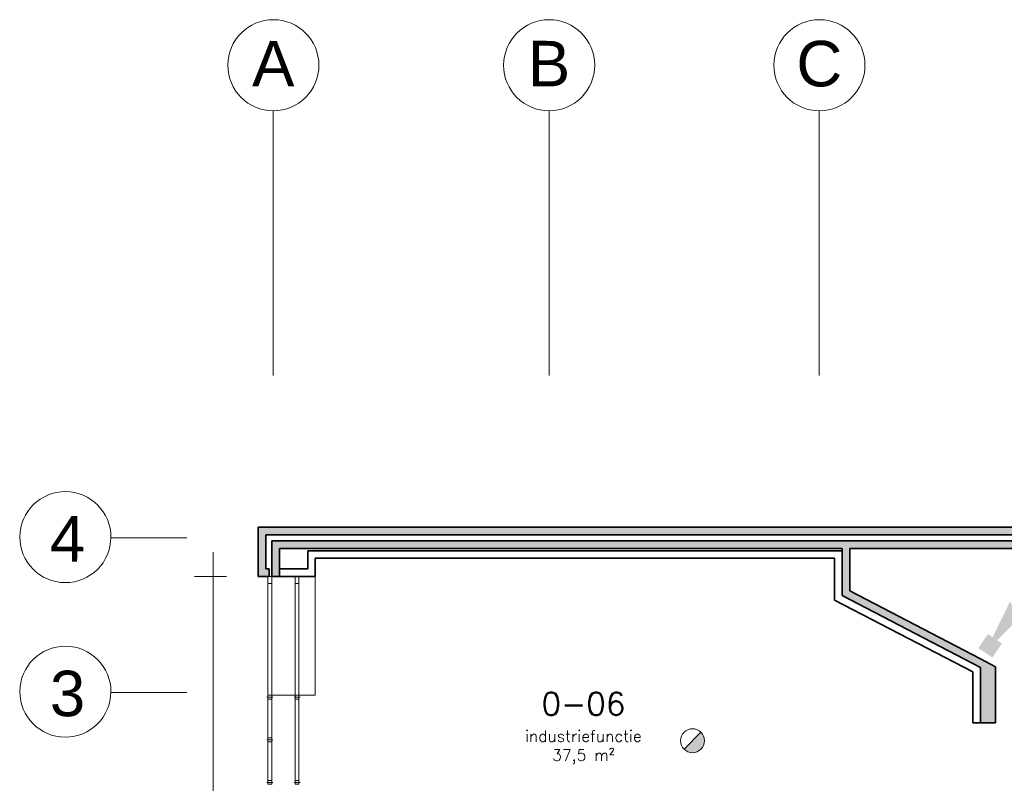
# Model space of a CAD drawing. Header units: millimetres. Extents: x -13022 to 1371524, y -38729 to 632593.
# Tile 16 of 256: x 444808 to 457778, y 588160 to 598219. Entities that reach past the tile are written whole.
import ezdxf
from ezdxf.enums import TextEntityAlignment as Align
from ezdxf.lldxf.tags import DXFTag

# ---------------------------------------------------------------- set-up
doc = ezdxf.new("R2010")
doc.units = ezdxf.units.MM
doc.header["$LTSCALE"] = 35
for name, color, linetype, lineweight in [('A LIJN 1', 1, 'Continuous', 20), ('A LIJN 2', 2, 'Continuous', 35), ('A LIJN 5', 5, 'Continuous', 13), ('A LIJN 9', 252, 'Continuous', 18), ('Al65----_beveiliging-inst', 92, 'Continuous', 9), ('B95 tekst', 7, 'Continuous', 25), ('brandveiligheid voorzieningen', 10, 'Continuous', 9)]:
    doc.layers.add(name, color=color, linetype=linetype, lineweight=lineweight)
doc.styles.add('Algemeen', font='simplex.shx', dxfattribs={"height": 2.5})
doc.styles.add('Arial10', font='arial.ttf', dxfattribs={"height": 0.6})
doc.styles.add('Arial57', font='arial.ttf', dxfattribs={"height": 0.6})
tags = doc.linetypes.add('DIVIDE2', pattern=[0.625, 0.25, -0.125, 0, -0.125, 0, -0.125]).pattern_tags.tags
tags[14:15] = [DXFTag(74, 4), DXFTag(75, 0), DXFTag(340, '0'), DXFTag(46, 1.0), DXFTag(50, 0.0), DXFTag(44, 0.0), DXFTag(45, 0.0)]
tags[12:13] = [DXFTag(74, 4), DXFTag(75, 0), DXFTag(340, '0'), DXFTag(46, 1.0), DXFTag(50, 0.0), DXFTag(44, 0.0), DXFTag(45, 0.0)]
tags[10:11] = [DXFTag(74, 4), DXFTag(75, 0), DXFTag(340, '0'), DXFTag(46, 1.0), DXFTag(50, 0.0), DXFTag(44, 0.0), DXFTag(45, 0.0)]
tags[8:9] = [DXFTag(74, 4), DXFTag(75, 0), DXFTag(340, '0'), DXFTag(46, 1.0), DXFTag(50, 0.0), DXFTag(44, 0.0), DXFTag(45, 0.0)]
tags[6:7] = [DXFTag(74, 4), DXFTag(75, 0), DXFTag(340, '0'), DXFTag(46, 1.0), DXFTag(50, 0.0), DXFTag(44, 0.0), DXFTag(45, 0.0)]
tags[4:5] = [DXFTag(74, 4), DXFTag(75, 0), DXFTag(340, '0'), DXFTag(46, 1.0), DXFTag(50, 0.0), DXFTag(44, 0.0), DXFTag(45, 0.0)]

# ---------------------------------------------------------------- blocks, each defined once
blk = doc.blocks.new('Signaalgever (akoestisch)')
at = {"layer": 'Al65----_beveiliging-inst', "color": 10, "linetype": 'Continuous'}
for points in [[(3.71, 0), (3.71, 3.71), (0, 0), (0, 3.71)], [(10.23, 0), (12.38, 3.71), (3.71, 1.24), (3.71, 2.48)]]:
    blk.add_solid(points, dxfattribs=at)
blk = doc.blocks.new('Brandmelder')
at = {"layer": 'brandveiligheid voorzieningen'}
blk.add_hatch(color=256, dxfattribs=at).paths.add_polyline_path([(76.62, -89.8, 0.198912), (75.85, -87.94), (72.13, -91.66, 0.668179)])
blk.add_line((72.13, -91.66), (75.85, -87.94), dxfattribs=at)
blk.add_circle((73.99, -89.8), 2.63, dxfattribs=at)

msp = doc.modelspace()

# ---------------------------------------------------------------- hatches: boundary and pattern name
at = {"layer": 'A LIJN 9', "ltscale": 0.1}
h = msp.add_hatch(color=256, dxfattribs=at)
h.dxf.hatch_style = 1
h.paths.add_polyline_path([(459111.072, 591533.79), (447948.474, 591533.79), (447948.474, 590883.79), (448093.475, 590883.79), (448093.475, 590983.791), (448048.473, 590983.791), (448048.473, 591433.79), (459111.072, 591433.79)])
h = msp.add_hatch(color=256, dxfattribs=at)
h.dxf.hatch_style = 1
h.paths.add_polyline_path([(459111.072, 591353.801), (448128.475, 591353.801), (448128.475, 590883.79), (448228.473, 590883.79), (448228.473, 591253.801), (455641.105, 591253.801), (455641.105, 590632.999), (457463.596, 589688.013), (457463.596, 588957.327), (457663.596, 588957.327), (457663.596, 589693.788), (457463.475, 589800.719), (455741.103, 590693.791), (455741.103, 591253.801), (459111.072, 591253.801)])

# ---------------------------------------------------------------- linework, layer by layer
at = {"layer": 'A LIJN 1', "color": 1, "linetype": 'DIVIDE2'}
for p, q in [((448148.017, 597018.168), (448148.017, 593533.178)), ((451781.028, 597018.168), (451781.028, 593533.178)), ((455341.094, 597016.051), (455341.094, 593531.061)), ((446009.185, 591393.874), (447009.216, 591393.874)), ((446009.185, 589357.789), (447009.216, 589357.789))]:
    msp.add_line(p, q, dxfattribs=at)
at = {"layer": 'A LIJN 1', "color": 1, "linetype": 'Continuous'}
for p, q in [((447354.454, 586337.909), (447354.454, 591206.137)), ((447108.879, 590883.791), (447532.707, 590883.79))]:
    msp.add_line(p, q, dxfattribs=at)
at = {"layer": 'A LIJN 1', "color": 2, "linetype": 'Continuous', "lineweight": 0}
for centre, major_axis, ratio, start_param, end_param in [((448149.406, 597618.786), (0.355, 600), 0.999941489, -0.000002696, 6.283172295), ((451782.417, 597618.786), (0.354, 600), 0.999946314, -0.000003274, 6.283171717), ((455342.487, 597618.786), (0.355, 600), 0.999941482, -0.000002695, 6.283172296), ((445409.248, 591402.697), (-599.995, 2.453), 0.998575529, 0.000003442, 6.283178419), ((445409.248, 589366.613), (-599.995, 2.453), 0.998575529, 0.000003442, 6.283178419)]:
    msp.add_ellipse(centre, major_axis=major_axis, ratio=ratio, start_param=start_param, end_param=end_param, dxfattribs=at)
at = {"layer": 'A LIJN 2'}
for p, q in [((447948.474, 591533.79), (459111.072, 591533.79)), ((447948.474, 590883.79), (447948.474, 591533.79)), ((448048.473, 591433.79), (459111.072, 591433.79)), ((448048.473, 590983.791), (448048.473, 591433.79)), ((459111.072, 591353.801), (448128.475, 591353.801)), ((448128.475, 591353.801), (448128.475, 590883.79)), ((448228.473, 591253.801), (455641.105, 591253.801)), ((448228.473, 591253.801), (448228.473, 590883.79)), ((455641.105, 591223.791), (448601.6, 591223.791)), ((448601.6, 591223.791), (448601.6, 590983.791)), ((455641.105, 591253.801), (455641.105, 590633.844)), ((455741.103, 591253.801), (455741.103, 590693.791)), ((455741.103, 591253.801), (459111.072, 591253.801)), ((455541.107, 591123.79), (448701.599, 591123.79)), ((448701.599, 591123.79), (448701.599, 590883.79)), ((455541.107, 590573.076), (455541.107, 591123.79)), ((448093.475, 590983.791), (448048.473, 590983.791)), ((448093.475, 590983.791), (448093.475, 590883.79)), ((448601.6, 590983.791), (448228.473, 590983.791)), ((448093.475, 590883.79), (447948.474, 590883.79)), ((448228.473, 590883.79), (448128.475, 590883.79)), ((448701.599, 590883.79), (448228.473, 590883.79)), ((455741.103, 590693.791), (457463.596, 589800.656)), ((457363.597, 589627.222), (455541.107, 590573.076)), ((455641.856, 590632.61), (457464.999, 589687.285)), ((457663.596, 589693.788), (457463.596, 589800.654)), ((457363.597, 588957.327), (457363.597, 589627.222)), ((457463.596, 588957.327), (457463.596, 589687.276)), ((457663.596, 588957.327), (457663.596, 589693.788)), ((457463.596, 588957.327), (457363.597, 588957.327)), ((457663.596, 588957.327), (457463.596, 588957.327))]:
    msp.add_line(p, q, dxfattribs=at)
at = {"layer": 'A LIJN 5', "linetype": 'Continuous'}
for p, q in [((448078.475, 589318.79), (448078.475, 590793.79)), ((448128.463, 590793.79), (448128.463, 589318.79)), ((448436.611, 589318.79), (448436.611, 590793.79)), ((448486.598, 590793.79), (448486.598, 589318.79)), ((448701.599, 589318.79), (448701.599, 590883.79)), ((448063.476, 589293.79), (448143.463, 589293.79)), ((448078.475, 588758.055), (448078.475, 589268.791)), ((448128.463, 589318.79), (448436.611, 589318.79)), ((448128.463, 589268.791), (448128.463, 588758.055)), ((448421.611, 589293.79), (448501.598, 589293.79)), ((448436.611, 588197.32), (448436.611, 589268.791)), ((448486.598, 589318.79), (448701.599, 589318.79)), ((448486.598, 589268.791), (448486.598, 588197.32)), ((448063.476, 588733.056), (448143.463, 588733.056)), ((448078.475, 588197.32), (448078.475, 588708.056)), ((448128.463, 588708.056), (448128.463, 588197.32)), ((448063.476, 588172.321), (448143.463, 588172.321)), ((448421.611, 588172.321), (448501.598, 588172.321))]:
    msp.add_line(p, q, dxfattribs=at)
for points in [[(448078.475, 590793.79), (448128.475, 590793.79), (448128.475, 590883.79), (448078.475, 590883.79)], [(448436.611, 590793.79), (448486.61, 590793.79), (448486.61, 590883.79), (448436.611, 590883.79)], [(448078.475, 589268.791), (448128.463, 589268.791), (448128.463, 589318.79), (448078.475, 589318.79)], [(448436.611, 589268.791), (448486.598, 589268.791), (448486.598, 589318.79), (448436.611, 589318.79)], [(448078.475, 588708.056), (448128.463, 588708.056), (448128.463, 588758.055), (448078.475, 588758.055)], [(448078.475, 588147.321), (448128.463, 588147.321), (448128.463, 588197.32), (448078.475, 588197.32)], [(448436.611, 588147.321), (448486.598, 588147.321), (448486.598, 588197.32), (448436.611, 588197.32)]]:
    msp.add_3dface(points, dxfattribs=at)

# ---------------------------------------------------------------- block references
at = {"ltscale": 0.1, "xscale": 60, "yscale": 60, "zscale": 60, "rotation": 55.71616225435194}
msp.add_blockref('Signaalgever (akoestisch)', (457620.119, 589815.831), dxfattribs=at)
at = {"layer": 'Al65----_beveiliging-inst', "xscale": 60, "yscale": 60, "zscale": 60}
msp.add_blockref('Brandmelder', (449231.316, 594108.724), dxfattribs=at)

# ---------------------------------------------------------------- texts
at = {"layer": 'A LIJN 1', "color": 1, "linetype": 'ByBlock', "style": 'Arial57'}
for s, p in [('A', (448148.017, 597340.464)), ('B', (451781.028, 597340.464)), ('C', (455341.094, 597340.464))]:
    msp.add_text(s, height=600, rotation=359.9654666, dxfattribs=at).set_placement(p, align=Align.CENTER)
at = {"layer": 'A LIJN 1', "color": 1, "linetype": 'ByBlock', "style": 'Arial10'}
for s, p in [('4', (445204.33, 591080.346)), ('3', (445204.33, 589044.261))]:
    msp.add_text(s, height=600, rotation=359.7659699, dxfattribs=at).set_placement(p)
at = {"layer": 'B95 tekst', "insert": (452233.574, 589356.251), "char_height": 300, "width": 4383.91272, "attachment_point": 2, "style": 'Algemeen'}
msp.add_mtext('\\pt3600;0-06\\P{\\H0.5x;\\C1;industriefunctie\\P\\ptz;\\C256;37,5 m²}', dxfattribs=at)

doc.saveas('drawing.dxf')
